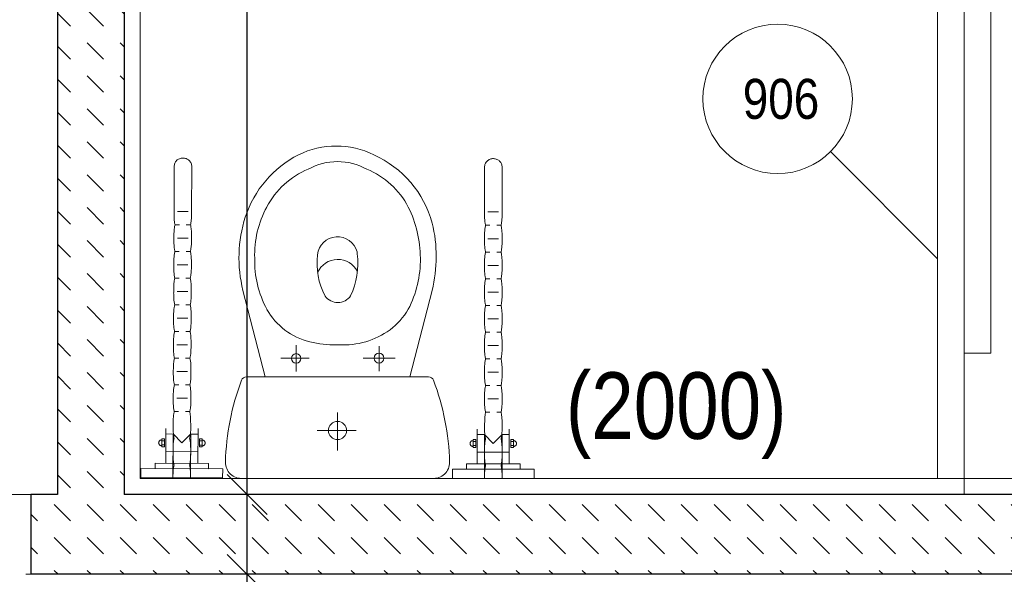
# Model space of a CAD drawing. Header units: millimetres. Extents: x -300958 to -108039, y 30118 to 292543.
# Tile 140 of 256: x -220173 to -218328, y 142700 to 143741. Entities that reach past the tile are written whole.
import ezdxf
from ezdxf.enums import TextEntityAlignment as Align

# ---------------------------------------------------------------- set-up
doc = ezdxf.new("R2010")
doc.units = ezdxf.units.MM
doc.header["$MEASUREMENT"] = 0
doc.linetypes.add('ACAD_ISO05W100', pattern=[33, 24, -3, 0, -3, 0, -3])
doc.layers.get('0').update_dxf_attribs({"lineweight": 13})
doc.layers.get('Defpoints').update_dxf_attribs({"color": 3, "lineweight": 13})
for name, color, linetype, lineweight in [('dims', 7, 'Continuous', 9), ('dvere', 7, 'Continuous', 9), ('Materiály', 1, 'Continuous', 13), ('navrh', 1, 'Continuous', 9), ('obklad', 8, 'Continuous', 5), ('PSV', 7, 'Continuous', 13), ('zařizovací předměty', 7, 'Continuous', 9)]:
    doc.layers.add(name, color=color, linetype=linetype, lineweight=lineweight)
doc.styles.add('STYLE-0', font='ARIALN.TTF')
doc.dimstyles.new('arch', dxfattribs={"dimscale": 50, "dimtxt": 2.5, "dimasz": 2.5, "dimexe": 1.25, "dimexo": 0.9, "dimtad": 1, "dimdec": 0, "dimtxsty": 'STYLE-0', "dimblk": 'ARCHTICK', "dimcen": 2.5, "dimadec": 0, "dimazin": 0, "dimtfac": 1, "dimtdec": 0, "dimtmove": 2, "dimatfit": 3, "dimldrblk": 'ARCHTICK', "dimfxl": 0, "dimarcsym": 0})

# ---------------------------------------------------------------- blocks, each defined once
blk = doc.blocks.new('wc_kombi')
at = {"color": 0, "linetype": 'ByBlock', "lineweight": -2}
for p, q in [((0.1775, 0), (-0.1775, 0)), ((0.0002, -0.1237), (0.0002, -0.0524)), ((-0.0347, -0.0898), (0.0384, -0.0898)), ((-0.1356, -0.1907), (-0.1773, -0.3527)), ((-0.1706, -0.1907), (0.1706, -0.1907)), ((0.1357, -0.1907), (-0.1356, -0.1907)), ((-0.0778, -0.2013), (-0.0778, -0.2482)), ((0.0775, -0.2004), (0.0775, -0.2501)), ((0.1773, -0.3527), (0.1357, -0.1907)), ((-0.1078, -0.2257), (-0.0478, -0.2257)), ((0.0534, -0.2257), (0.106, -0.2257)), ((0.0013, -0.2508), (-0.0024, -0.2508)), ((-0.0366, -0.4251), (-0.0367, -0.4214))]:
    blk.add_line(p, q, dxfattribs=at)
for centre, radius in [((0, -0.0898), 0.0171), ((-0.0778, -0.2257), 0.00927), ((0.0775, -0.2252), 0.0089)]:
    blk.add_circle(centre, radius, dxfattribs=at)
for centre, radius, start, end in [((-0.1801, -0.0299), 0.03, 84.9385, 181.5621), ((0.1801, -0.0299), 0.03, 358.4383, 95.0618), ((0.2615, -0.0178), 0.4718, 181.5608, 200.6512), ((-0.2615, -0.0178), 0.4718, 339.3489, 358.4387), ((-0.1706, -0.1807), 0.01, 200.6489, 270.0028), ((0.1706, -0.1807), 0.01, 270, 339.3483), ((-0.0114, -0.3985), 0.148, 86.5055, 126.0101), ((0.006, -0.4465), 0.1958, 76.3604, 91.3715), ((0.0217, -0.3796), 0.1271, 29.404, 76.1254), ((-0.0104, -0.3911), 0.1427, 128.0842, 148.8348), ((0.0459, -0.4104), 0.2012, 152.4237, 180.8026), ((-0.0005, -0.3598), 0.0297, 36.344, 144.2662), ((-0.0371, -0.4083), 0.1924, 358.536, 28.2377), ((0.1001, -0.402), 0.1382, 154.478, 188.0608), ((-0.0958, -0.404), 0.1343, 353.2317, 27.4086), ((0.0816, -0.4165), 0.2666, 166.1457, 193.5616), ((-0.0653, -0.4139), 0.2501, 342.2461, 14.1632), ((-0.0006, -0.3697), 0.0413, 206.767, 336.409), ((0.0659, -0.4119), 0.2212, 180.3296, 206.1001), ((0, -0.4154), 0.0378, 194.8362, 353.2743), ((-0.0346, -0.4193), 0.19, 331.7361, 1.8342), ((0.013, -0.4271), 0.1975, 195.246, 245.7395), ((-0.019, -0.4276), 0.2019, 297.1495, 341.935), ((0.0046, -0.437), 0.1552, 207.7501, 247.4669), ((-0.0065, -0.4349), 0.1579, 292.8858, 331.8972), ((0, -0.4814), 0.1131, 240.9792, 299.0208), ((0.0025, -0.4644), 0.1593, 243.6726, 296.3274)]:
    blk.add_arc(centre, radius, start, end, dxfattribs=at)
blk = doc.blocks.new('_ArchTick')
at = {"color": 0, "linetype": 'ByBlock', "flags": 128}
blk.add_lwpolyline([(-0.5, -0.5), (0.5, 0.5)], dxfattribs=at)
blk = doc.blocks.new('*D158')
at = {"layer": 'Defpoints', "color": 0, "linetype": 'Continuous'}
for p in [(-219746.7, 142850), (-219563.1, 142850), (-219563.1, 142700)]:
    blk.add_point(p, dxfattribs=at)
at = {"layer": 'dims', "color": 0, "linetype": 'Continuous', "lineweight": -2}
for p, q in [((-219638.1, 142850), (-219784.2, 142850)), ((-219746.7, 142700), (-219746.7, 142850)), ((-219638.1, 142700), (-219784.2, 142700))]:
    blk.add_line(p, q, dxfattribs=at)
at = {"layer": 'dims', "color": 0, "linetype": 'Continuous', "lineweight": -2, "xscale": 75, "yscale": 75, "zscale": 75}
for p, rotation in [((-219746.7, 142850), 90), ((-219746.7, 142700), 270)]:
    blk.add_blockref('_ArchTick', p, dxfattribs=dict(at, rotation=rotation))
at = {"layer": 'dims', "color": 0, "linetype": 'Continuous', "insert": (-219845.6, 142539.4), "char_height": 100, "attachment_point": 5, "rotation": 90, "style": 'STYLE-0'}
blk.add_mtext('150', dxfattribs=at)
blk = doc.blocks.new('*D159')
at = {"layer": 'Defpoints', "color": 0, "linetype": 'Continuous'}
for p in [(-219746.7, 142700), (-219563.1, 142700), (-219386.2, 139060)]:
    blk.add_point(p, dxfattribs=at)
at = {"layer": 'dims', "color": 0, "linetype": 'Continuous', "lineweight": -2}
for p, q in [((-219638.1, 142700), (-219784.2, 142700)), ((-219746.7, 139060), (-219746.7, 142700)), ((-219461.2, 139060), (-219784.2, 139060))]:
    blk.add_line(p, q, dxfattribs=at)
at = {"layer": 'dims', "color": 0, "linetype": 'Continuous', "lineweight": -2, "xscale": 75, "yscale": 75, "zscale": 75}
for p, rotation in [((-219746.7, 142700), 90), ((-219746.7, 139060), 270)]:
    blk.add_blockref('_ArchTick', p, dxfattribs=dict(at, rotation=rotation))
at = {"layer": 'dims', "color": 0, "linetype": 'Continuous', "insert": (-219845.6, 141029.2), "char_height": 100, "attachment_point": 5, "rotation": 90, "style": 'STYLE-0'}
blk.add_mtext('3640', dxfattribs=at)
blk = doc.blocks.new('*D147')
at = {"layer": 'Defpoints', "color": 0, "linetype": 'Continuous'}
for p in [(-220652.6, 142700), (-216969.7, 142700), (-216969.7, 142331.7)]:
    blk.add_point(p, dxfattribs=at)
at = {"layer": 'dims', "color": 0, "linetype": 'Continuous', "lineweight": -2}
for p, q in [((-220652.6, 142625), (-220652.6, 142294.2)), ((-216969.7, 142625), (-216969.7, 142294.2)), ((-220652.6, 142331.7), (-216969.7, 142331.7))]:
    blk.add_line(p, q, dxfattribs=at)
at = {"layer": 'dims', "color": 0, "linetype": 'Continuous', "lineweight": -2, "xscale": 75, "yscale": 75, "zscale": 75, "rotation": 180}
blk.add_blockref('_ArchTick', (-220652.6, 142331.7), dxfattribs=at)
at = {"layer": 'dims', "color": 0, "linetype": 'Continuous', "lineweight": -2, "xscale": 75, "yscale": 75, "zscale": 75}
blk.add_blockref('_ArchTick', (-216969.7, 142331.7), dxfattribs=at)
at = {"layer": 'dims', "color": 0, "linetype": 'Continuous', "insert": (-218811.1, 142401.5), "char_height": 100, "attachment_point": 5, "style": 'STYLE-0'}
blk.add_mtext('3683', dxfattribs=at)
blk = doc.blocks.new('*D70')
at = {"layer": 'Defpoints', "color": 0, "linetype": 'Continuous'}
for p in [(-219746.7, 145250), (-219563.1, 145250), (-219563.1, 142850)]:
    blk.add_point(p, dxfattribs=at)
at = {"layer": 'dims', "color": 0, "linetype": 'Continuous', "lineweight": -2}
for p, q in [((-219638.1, 145250), (-219784.2, 145250)), ((-219746.7, 142850), (-219746.7, 145250)), ((-219638.1, 142850), (-219784.2, 142850))]:
    blk.add_line(p, q, dxfattribs=at)
at = {"layer": 'dims', "color": 0, "linetype": 'Continuous', "lineweight": -2, "xscale": 75, "yscale": 75, "zscale": 75}
for p, rotation in [((-219746.7, 145250), 90), ((-219746.7, 142850), 270)]:
    blk.add_blockref('_ArchTick', p, dxfattribs=dict(at, rotation=rotation))
at = {"layer": 'dims', "color": 0, "linetype": 'Continuous', "insert": (-219845.6, 144161.7), "char_height": 100, "attachment_point": 5, "rotation": 90, "style": 'STYLE-0'}
blk.add_mtext('2400', dxfattribs=at)

msp = doc.modelspace()

# ---------------------------------------------------------------- hatches: boundary and pattern name
at = {"layer": 'Materiály', "linetype": 'Continuous'}
h = msp.add_hatch(dxfattribs=at)
h.set_pattern_fill('DASH', color=256, scale=350, angle=135, style=0)
h.paths.add_polyline_path([(-219977.6, 143800), (-220102.6, 143800), (-220102.6, 142850), (-220152.6, 142850), (-220152.6, 142700), (-216969.7, 142700), (-216969.5, 142850), (-219977.6, 142850)])

# ---------------------------------------------------------------- linework, layer by layer
at = {"layer": 'dvere', "linetype": 'ACAD_ISO05W100', "ltscale": 10}
for p, q in [((-220152.6, 142850), (-221152.6, 142850)), ((-221152.6, 142700), (-220152.6, 142700))]:
    msp.add_line(p, q, dxfattribs=at)
at = {"layer": 'navrh', "linetype": 'Continuous', "lineweight": 30}
for p, q in [((-220102.6, 143800), (-220102.6, 142850)), ((-219977.6, 143800), (-219977.6, 142850)), ((-220152.6, 142850), (-220152.6, 142700))]:
    msp.add_line(p, q, dxfattribs=at)
at = {"layer": 'navrh', "linetype": 'Continuous', "lineweight": 30, "flags": 128}
for points in [[(-220102.6, 142850), (-220152.6, 142850)], [(-216969.5, 142850), (-219977.6, 142850)], [(-216969.7, 142700), (-220152.6, 142700)]]:
    msp.add_lwpolyline(points, dxfattribs=at)
at = {"layer": 'obklad', "linetype": 'Continuous', "lineweight": 0, "flags": 128}
msp.add_lwpolyline([(-219947.6, 144800), (-219947.6, 145220), (-217012.6, 145220), (-217012.6, 142880), (-219947.6, 142880), (-219947.6, 143800)], dxfattribs=at)
at = {"layer": 'PSV', "linetype": 'Continuous', "lineweight": 0}
msp.add_line((-218452.6, 143292.3), (-218653.5, 143493.2), dxfattribs=at)
msp.add_circle((-218752.5, 143592.2), 140.1, dxfattribs=at)
at = {"layer": 'zařizovací předměty', "linetype": 'Continuous'}
msp.add_line((-218402.6, 142850), (-218402.6, 145250), dxfattribs=at)
at = {"layer": 'zařizovací předměty', "linetype": 'Continuous', "flags": 128}
for points in [[(-218352.6, 144284.7), (-218352.6, 143114.7), (-218402.6, 143114.7), (-218402.6, 144284.7)], [(-218402.6, 144050), (-218402.6, 142880), (-218452.6, 142880), (-218452.6, 144050)]]:
    msp.add_lwpolyline(points, close=True, dxfattribs=at)
at = {"layer": 'zařizovací předměty', "extrusion": (0, 0, -1), "flags": 128}
for points in [[(219851.1, 143379.5), (219850.8, 143464.9), (219850.8, 143464.9), (219850.9, 143466.6), (219851.1, 143468.2), (219851.5, 143469.8), (219852.1, 143471.4), (219852.8, 143472.8), (219853.7, 143474.1), (219854.6, 143475.4), (219855.7, 143476.6), (219856.9, 143477.6), (219858.2, 143478.5), (219859.6, 143479.3), (219861.1, 143480), (219862.6, 143480.5), (219864.2, 143480.9), (219865.9, 143481.1), (219867.6, 143481.2), (219869.3, 143481.1), (219871, 143480.8), (219872.5, 143480.4), (219874, 143479.9), (219875.5, 143479.2), (219876.8, 143478.4), (219878, 143477.5), (219879.2, 143476.4), (219880.2, 143475.3), (219881.1, 143474), (219881.9, 143472.7), (219882.6, 143471.3), (219883.1, 143469.8), (219883.5, 143468.3), (219883.7, 143466.6), (219884.1, 143379.8)], [(219886.1, 142880.1), (219886.1, 142880.1), (219886.1, 142881.7), (219886.1, 142883.3), (219886.1, 142884.8), (219886.1, 142886.4), (219886, 142888), (219886, 142889.5), (219885.9, 142891.1), (219885.8, 142892.6), (219885.7, 142894.2), (219885.6, 142895.8), (219885.4, 142897.3), (219885.2, 142898.9), (219885, 142900.4), (219884.7, 142902), (219884.4, 142903.6), (219884, 142905.1), (219884.4, 142906.7), (219884.7, 142908.3), (219884.9, 142909.8), (219885.2, 142911.4), (219885.3, 142913), (219885.5, 142914.5), (219885.6, 142916.1), (219885.7, 142917.7), (219885.8, 142919.3), (219885.9, 142920.8), (219885.9, 142922.4), (219885.9, 142924), (219885.9, 142925.5), (219885.9, 142927.1), (219885.9, 142928.7), (219885.9, 142930.3), (219885.9, 142931.8), (219885.9, 142933.4), (219885.9, 142934.9), (219885.9, 142936.5), (219885.8, 142938.1), (219885.8, 142939.6), (219885.7, 142941.2), (219885.6, 142942.7), (219885.5, 142944.3), (219885.4, 142945.9), (219885.2, 142947.4), (219885, 142949), (219884.8, 142950.5), (219884.5, 142952.1), (219884.2, 142953.6), (219883.8, 142955.2), (219884.2, 142956.8), (219884.5, 142958.4), (219884.7, 142960), (219885, 142961.6), (219885.1, 142963.2), (219885.3, 142964.7), (219885.4, 142966.3), (219885.5, 142967.8), (219885.6, 142969.4), (219885.6, 142970.9), (219885.7, 142972.5), (219885.7, 142974), (219885.7, 142975.6), (219885.7, 142977.1), (219885.7, 142978.7), (219885.7, 142980.2), (219885.7, 142981.8), (219885.7, 142983.4), (219885.7, 142985), (219885.7, 142986.5), (219885.6, 142988.1), (219885.6, 142989.7), (219885.5, 142991.3), (219885.4, 142992.9), (219885.3, 142994.4), (219885.2, 142996), (219885, 142997.6), (219884.8, 142999.2), (219884.6, 143000.7), (219884.3, 143002.3), (219884, 143003.8), (219883.6, 143005.4), (219884, 143006.9), (219884.3, 143008.4), (219884.5, 143009.9), (219884.8, 143011.5), (219884.9, 143013), (219885.1, 143014.6), (219885.2, 143016.2), (219885.3, 143017.7), (219885.4, 143019.3), (219885.4, 143020.9), (219885.5, 143022.5), (219885.5, 143024.1), (219885.5, 143025.7), (219885.5, 143027.3), (219885.5, 143028.9), (219885.5, 143030.5), (219885.5, 143032), (219885.5, 143033.5), (219885.5, 143035.1), (219885.5, 143036.6), (219885.4, 143038.2), (219885.4, 143039.7), (219885.3, 143041.3), (219885.2, 143042.9), (219885.1, 143044.4), (219885, 143046), (219884.8, 143047.5), (219884.6, 143049.1), (219884.4, 143050.6), (219884.1, 143052.2), (219883.8, 143053.7), (219883.5, 143055.3), (219883.8, 143056.8), (219884.1, 143058.4), (219884.4, 143060), (219884.6, 143061.6), (219884.8, 143063.1), (219884.9, 143064.7), (219885.1, 143066.3), (219885.2, 143067.8), (219885.2, 143069.4), (219885.3, 143071), (219885.3, 143072.6), (219885.4, 143074.1), (219885.4, 143075.7), (219885.4, 143077.3), (219885.4, 143078.9), (219885.4, 143080.4), (219885.4, 143082), (219885.4, 143083.6), (219885.3, 143085.1), (219885.3, 143086.7), (219885.3, 143088.3), (219885.2, 143089.8), (219885.2, 143091.4), (219885.1, 143093), (219885, 143094.5), (219884.8, 143096.1), (219884.6, 143097.7), (219884.4, 143099.2), (219884.2, 143100.8), (219883.9, 143102.4), (219883.6, 143103.9), (219883.3, 143105.5), (219883.6, 143107.1), (219883.9, 143108.7), (219884.2, 143110.2), (219884.4, 143111.8), (219884.6, 143113.3), (219884.7, 143114.9), (219884.9, 143116.4), (219885, 143118), (219885, 143119.5), (219885.1, 143121.1), (219885.1, 143122.6), (219885.2, 143124.2), (219885.2, 143125.7), (219885.2, 143127.3), (219885.2, 143128.8), (219885.2, 143130.4), (219885.2, 143132), (219885.1, 143133.6), (219885.1, 143135.1), (219885.1, 143136.7), (219885.1, 143138.3), (219885, 143139.9), (219884.9, 143141.5), (219884.9, 143143.1), (219884.7, 143144.7), (219884.6, 143146.2), (219884.4, 143147.8), (219884.2, 143149.4), (219884, 143151), (219883.7, 143152.6), (219883.4, 143154.2), (219883.1, 143155.8), (219883.4, 143157.3), (219883.7, 143158.9), (219884, 143160.4), (219884.2, 143162), (219884.4, 143163.5), (219884.5, 143165.1), (219884.7, 143166.6), (219884.8, 143168.2), (219884.8, 143169.8), (219884.9, 143171.3), (219884.9, 143172.9), (219884.9, 143174.4), (219885, 143176), (219885, 143177.5), (219885, 143179.1), (219885, 143180.7), (219884.9, 143182.2), (219884.9, 143183.8), (219884.9, 143185.4), (219884.9, 143186.9), (219884.9, 143188.5), (219884.8, 143190.1), (219884.7, 143191.7), (219884.7, 143193.2), (219884.5, 143194.8), (219884.4, 143196.4), (219884.2, 143198), (219884, 143199.5), (219883.8, 143201.1), (219883.5, 143202.7), (219883.2, 143204.3), (219882.8, 143205.8), (219883.2, 143207.4), (219883.5, 143209), (219883.8, 143210.5), (219884, 143212.1), (219884.2, 143213.6), (219884.3, 143215.2), (219884.4, 143216.8), (219884.5, 143218.3), (219884.6, 143219.9), (219884.7, 143221.5), (219884.7, 143223), (219884.7, 143224.6), (219884.7, 143226.1), (219884.8, 143227.7), (219884.7, 143229.3), (219884.7, 143230.8), (219884.7, 143232.4), (219884.7, 143234), (219884.7, 143235.5), (219884.7, 143237.1), (219884.7, 143238.6), (219884.6, 143240.2), (219884.5, 143241.8), (219884.4, 143243.3), (219884.3, 143244.9), (219884.2, 143246.4), (219884, 143248), (219883.8, 143249.6), (219883.6, 143251.1), (219883.3, 143252.7), (219883, 143254.2), (219882.6, 143255.8), (219883, 143257.4), (219883.3, 143258.9), (219883.6, 143260.5), (219883.8, 143262.1), (219884, 143263.6), (219884.1, 143265.2), (219884.2, 143266.8), (219884.3, 143268.3), (219884.4, 143269.9), (219884.5, 143271.5), (219884.5, 143273), (219884.5, 143274.6), (219884.5, 143276.2), (219884.5, 143277.7), (219884.5, 143279.3), (219884.5, 143280.9), (219884.5, 143282.4), (219884.5, 143284), (219884.5, 143285.5), (219884.5, 143287.1), (219884.4, 143288.7), (219884.4, 143290.2), (219884.3, 143291.8), (219884.2, 143293.4), (219884.1, 143294.9), (219884, 143296.5), (219883.8, 143298.1), (219883.6, 143299.6), (219883.4, 143301.2), (219883.1, 143302.8), (219882.8, 143304.3), (219882.4, 143305.9), (219882.8, 143307.5), (219883.1, 143309), (219883.3, 143310.6), (219883.6, 143312.2), (219883.8, 143313.7), (219883.9, 143315.3), (219884, 143316.9), (219884.1, 143318.4), (219884.2, 143320), (219884.3, 143321.6), (219884.3, 143323.1), (219884.3, 143324.7), (219884.3, 143326.3), (219884.3, 143327.8), (219884.3, 143329.4), (219884.3, 143331), (219884.3, 143332.5), (219884.3, 143334.1), (219884.3, 143335.6), (219884.3, 143337.2), (219884.2, 143338.8), (219884.2, 143340.3), (219884.1, 143341.9), (219884, 143343.4), (219883.9, 143345), (219883.8, 143346.6), (219883.6, 143348.1), (219883.4, 143349.7), (219883.2, 143351.2), (219882.9, 143352.8), (219882.6, 143354.4), (219882.2, 143355.9), (219882.6, 143357.5), (219882.9, 143359.1), (219883.1, 143360.6), (219883.4, 143362.2), (219883.6, 143363.8), (219883.7, 143365.4), (219883.8, 143366.9), (219883.9, 143368.5), (219884, 143370.1), (219884.1, 143371.6), (219884.1, 143373.2), (219884.1, 143374.8), (219884.1, 143376.4), (219884.1, 143377.9), (219884.1, 143379.5)], [(219857.6, 143381), (219877.6, 143381.1)], [(219853.1, 142880), (219853.1, 142880), (219853.1, 142881.6), (219853.1, 142883.1), (219853.1, 142884.7), (219853.1, 142886.3), (219853.2, 142887.8), (219853.2, 142889.4), (219853.3, 142890.9), (219853.3, 142892.5), (219853.4, 142894.1), (219853.6, 142895.6), (219853.7, 142897.2), (219853.9, 142898.7), (219854.1, 142900.3), (219854.4, 142901.9), (219854.7, 142903.4), (219855, 142905), (219854.7, 142906.6), (219854.4, 142908.2), (219854.1, 142909.7), (219853.8, 142911.3), (219853.6, 142912.9), (219853.5, 142914.5), (219853.3, 142916.1), (219853.2, 142917.6), (219853.1, 142919.2), (219853.1, 142920.8), (219853, 142922.4), (219853, 142924), (219853, 142925.5), (219852.9, 142927.1), (219852.9, 142928.7), (219852.9, 142930.3), (219852.9, 142931.8), (219852.9, 142933.4), (219852.9, 142934.9), (219852.9, 142936.5), (219853, 142938.1), (219853, 142939.6), (219853, 142941.2), (219853.1, 142942.7), (219853.2, 142944.3), (219853.3, 142945.8), (219853.5, 142947.4), (219853.7, 142949), (219853.9, 142950.5), (219854.2, 142952.1), (219854.5, 142953.6), (219854.8, 142955.2), (219854.5, 142956.7), (219854.2, 142958.3), (219853.9, 142959.9), (219853.6, 142961.5), (219853.4, 142963), (219853.3, 142964.6), (219853.1, 142966.2), (219853, 142967.8), (219852.9, 142969.3), (219852.9, 142970.9), (219852.8, 142972.5), (219852.8, 142974), (219852.8, 142975.6), (219852.7, 142977.2), (219852.7, 142978.8), (219852.7, 142980.3), (219852.8, 142981.9), (219852.9, 142983.4), (219853, 142985), (219853, 142986.5), (219853, 142988.1), (219853.1, 142989.6), (219853.1, 142991.2), (219853.2, 142992.7), (219853.2, 142994.3), (219853.3, 142995.8), (219853.4, 142997.4), (219853.6, 142998.9), (219853.8, 143000.5), (219854, 143002), (219854.3, 143003.6), (219854.6, 143005.1), (219854.3, 143006.7), (219853.9, 143008.3), (219853.7, 143009.8), (219853.4, 143011.4), (219853.2, 143013), (219853.1, 143014.6), (219852.9, 143016.1), (219852.8, 143017.7), (219852.7, 143019.3), (219852.7, 143020.9), (219852.6, 143022.4), (219852.6, 143024), (219852.5, 143025.6), (219852.5, 143027.2), (219852.5, 143028.7), (219852.5, 143030.3), (219852.5, 143031.9), (219852.5, 143033.4), (219852.5, 143035), (219852.5, 143036.6), (219852.5, 143038.2), (219852.6, 143039.7), (219852.6, 143041.3), (219852.7, 143042.9), (219852.8, 143044.5), (219853, 143046.1), (219853.1, 143047.6), (219853.3, 143049.2), (219853.5, 143050.7), (219853.8, 143052.3), (219854.1, 143053.8), (219854.5, 143055.3), (219854.1, 143056.8), (219853.8, 143058.4), (219853.5, 143060), (219853.3, 143061.6), (219853.1, 143063.1), (219852.9, 143064.7), (219852.8, 143066.3), (219852.7, 143067.8), (219852.6, 143069.4), (219852.5, 143071), (219852.5, 143072.6), (219852.4, 143074.1), (219852.4, 143075.7), (219852.4, 143077.3), (219852.4, 143078.8), (219852.4, 143080.4), (219852.4, 143082), (219852.4, 143083.5), (219852.4, 143085.1), (219852.4, 143086.7), (219852.4, 143088.2), (219852.4, 143089.8), (219852.5, 143091.4), (219852.6, 143092.9), (219852.7, 143094.5), (219852.8, 143096.1), (219852.9, 143097.6), (219853.1, 143099.2), (219853.3, 143100.8), (219853.6, 143102.3), (219853.9, 143103.9), (219854.3, 143105.5), (219853.9, 143107), (219853.6, 143108.6), (219853.3, 143110.2), (219853.1, 143111.7), (219852.9, 143113.3), (219852.7, 143114.8), (219852.6, 143116.4), (219852.5, 143118), (219852.4, 143119.5), (219852.3, 143121.1), (219852.3, 143122.7), (219852.2, 143124.2), (219852.2, 143125.8), (219852.2, 143127.4), (219852.2, 143128.9), (219852.2, 143130.5), (219852.2, 143132.1), (219852.2, 143133.6), (219852.2, 143135.2), (219852.2, 143136.8), (219852.2, 143138.4), (219852.2, 143139.9), (219852.3, 143141.5), (219852.4, 143143.1), (219852.5, 143144.6), (219852.6, 143146.2), (219852.7, 143147.8), (219852.9, 143149.4), (219853.1, 143150.9), (219853.4, 143152.5), (219853.7, 143154.1), (219854.1, 143155.6), (219853.7, 143157.2), (219853.4, 143158.8), (219853.1, 143160.3), (219852.9, 143161.9), (219852.7, 143163.5), (219852.5, 143165), (219852.4, 143166.6), (219852.3, 143168.2), (219852.2, 143169.7), (219852.1, 143171.3), (219852, 143172.8), (219852, 143174.4), (219852, 143176), (219852, 143177.6), (219852, 143179.1), (219852, 143180.7), (219852, 143182.2), (219852, 143183.8), (219852, 143185.4), (219852, 143186.9), (219852, 143188.5), (219852, 143190), (219852.1, 143191.6), (219852.2, 143193.2), (219852.2, 143194.7), (219852.4, 143196.3), (219852.5, 143197.8), (219852.7, 143199.4), (219852.9, 143201), (219853.2, 143202.5), (219853.5, 143204.1), (219853.9, 143205.7), (219853.5, 143207.2), (219853.2, 143208.7), (219852.9, 143210.3), (219852.7, 143211.9), (219852.5, 143213.4), (219852.3, 143215), (219852.2, 143216.6), (219852, 143218.1), (219852, 143219.7), (219851.9, 143221.3), (219851.8, 143222.8), (219851.8, 143224.4), (219851.8, 143226), (219851.8, 143227.6), (219851.8, 143229.1), (219851.8, 143230.7), (219851.8, 143232.3), (219851.8, 143233.8), (219851.8, 143235.4), (219851.8, 143236.9), (219851.8, 143238.5), (219851.8, 143240), (219851.9, 143241.6), (219851.9, 143243.2), (219852, 143244.7), (219852.2, 143246.3), (219852.3, 143247.8), (219852.5, 143249.4), (219852.7, 143250.9), (219853, 143252.5), (219853.3, 143254), (219853.7, 143255.6), (219853.3, 143257.2), (219853, 143258.7), (219852.7, 143260.3), (219852.5, 143261.9), (219852.3, 143263.4), (219852.1, 143265), (219852, 143266.6), (219851.8, 143268.2), (219851.8, 143269.7), (219851.7, 143271.3), (219851.6, 143272.9), (219851.6, 143274.4), (219851.6, 143276), (219851.6, 143277.6), (219851.6, 143279.2), (219851.6, 143280.7), (219851.6, 143282.3), (219851.5, 143283.9), (219851.5, 143285.4), (219851.6, 143287), (219851.6, 143288.6), (219851.6, 143290.2), (219851.7, 143291.7), (219851.7, 143293.3), (219851.8, 143294.9), (219852, 143296.4), (219852.1, 143298), (219852.3, 143299.6), (219852.5, 143301.1), (219852.8, 143302.7), (219853.1, 143304.3), (219853.5, 143305.9), (219853.1, 143307.4), (219852.8, 143308.9), (219852.5, 143310.5), (219852.3, 143312), (219852.1, 143313.6), (219851.9, 143315.2), (219851.8, 143316.7), (219851.6, 143318.3), (219851.6, 143319.9), (219851.5, 143321.4), (219851.4, 143323), (219851.4, 143324.6), (219851.4, 143326.1), (219851.4, 143327.7), (219851.4, 143329.3), (219851.4, 143330.8), (219851.3, 143332.4), (219851.3, 143334), (219851.3, 143335.5), (219851.4, 143337.1), (219851.4, 143338.6), (219851.4, 143340.2), (219851.5, 143341.8), (219851.5, 143343.3), (219851.6, 143344.9), (219851.8, 143346.4), (219851.9, 143348), (219852.1, 143349.6), (219852.3, 143351.1), (219852.6, 143352.7), (219852.9, 143354.2), (219853.3, 143355.8), (219852.9, 143357.4), (219852.6, 143359), (219852.3, 143360.5), (219852.1, 143362.1), (219851.9, 143363.7), (219851.7, 143365.3), (219851.5, 143366.9), (219851.4, 143368.4), (219851.3, 143370), (219851.3, 143371.6), (219851.2, 143373.2), (219851.2, 143374.8), (219851.2, 143376.3), (219851.2, 143377.9), (219851.1, 143379.5)], [(219874.1, 143356), (219882.2, 143356.1)], [(219853.3, 143355.9), (219861.3, 143356)], [(219857.8, 143330.9), (219877.8, 143331)], [(219874.3, 143305.9), (219882.4, 143306)], [(219853.5, 143305.9), (219861.5, 143305.9)], [(219858, 143280.8), (219878, 143280.9)], [(219874.5, 143255.9), (219882.6, 143255.9)], [(219853.7, 143255.8), (219861.7, 143255.8)], [(219858.2, 143230.7), (219878.2, 143230.8)], [(219874.7, 143205.8), (219882.8, 143205.8)], [(219853.8, 143205.7), (219861.9, 143205.7)], [(219858.4, 143180.6), (219878.4, 143180.7)], [(219874.9, 143155.7), (219882.9, 143155.7)], [(219854, 143155.6), (219862.1, 143155.6)], [(219858.6, 143130.6), (219878.6, 143130.6)], [(219875.1, 143105.6), (219883.1, 143105.6)], [(219854.2, 143105.5), (219862.3, 143105.5)], [(219858.8, 143080.5), (219878.8, 143080.6)], [(219875.3, 143055.5), (219883.3, 143055.5)], [(219854.4, 143055.4), (219862.5, 143055.5)], [(219859, 143030.3), (219879, 143030.4)], [(219875.5, 143005.4), (219883.5, 143005.4)], [(219854.6, 143005.3), (219862.7, 143005.3)], [(219899.5, 142908.6), (219899.3, 142973.7)], [(219899, 142963.4), (219885.9, 142963.3)], [(219885.9, 142963.4), (219886.2, 142882.2)], [(219853.1, 142883.2), (219852.8, 142963.5), (219869.2, 142946.7), (219885.9, 142963.4)], [(219852.6, 142963.2), (219839.2, 142963.1)], [(219839.4, 142908.4), (219839.1, 142973.5)], [(219907.4, 142941.3), (219907.4, 142941.3), (219908, 142941.4), (219908.5, 142941.4), (219909, 142941.6), (219909.5, 142941.8), (219910, 142942), (219910.5, 142942.3), (219910.9, 142942.6), (219911.3, 142942.9), (219911.6, 142943.3), (219911.9, 142943.8), (219912.2, 142944.2), (219912.4, 142944.7), (219912.6, 142945.2), (219912.7, 142945.7), (219912.8, 142946.2), (219912.9, 142946.8), (219912.8, 142947.4), (219912.7, 142947.9), (219912.6, 142948.4), (219912.4, 142948.9), (219912.2, 142949.4), (219911.9, 142949.8), (219911.6, 142950.3), (219911.2, 142950.6), (219910.9, 142951), (219910.4, 142951.3), (219910, 142951.6), (219909.5, 142951.8), (219909, 142952), (219908.5, 142952.1), (219907.9, 142952.2)], [(219907.2, 142939.3), (219907.2, 142954.3), (219902.1, 142954.3), (219902.2, 142939.2), (219907.2, 142939.3)], [(219907.2, 142950.7), (219902.3, 142950.7)], [(219907.2, 142942.8), (219902.3, 142942.8)], [(219836.4, 142939), (219836.4, 142954), (219831.4, 142954), (219831.4, 142939), (219836.4, 142939)], [(219831.3, 142950.4), (219836.3, 142950.5)], [(219831.4, 142942.5), (219836.3, 142942.5)], [(219831.2, 142941), (219831.2, 142941), (219830.7, 142941.1), (219830.1, 142941.1), (219829.6, 142941.3), (219829.1, 142941.5), (219828.6, 142941.7), (219828.2, 142942), (219827.7, 142942.3), (219827.4, 142942.6), (219827, 142943), (219826.7, 142943.4), (219826.4, 142943.9), (219826.2, 142944.3), (219826, 142944.8), (219825.9, 142945.4), (219825.8, 142945.9), (219825.7, 142946.5), (219825.8, 142947), (219825.8, 142947.6), (219826, 142948.1), (219826.2, 142948.6), (219826.4, 142949.1), (219826.7, 142949.5), (219827, 142949.9), (219827.3, 142950.3), (219827.7, 142950.7), (219828.1, 142951), (219828.6, 142951.3), (219829, 142951.5), (219829.5, 142951.7), (219830.1, 142951.8), (219830.6, 142951.9)], [(219899.1, 142930.3), (219839.3, 142930.1)], [(219819.4, 142898.2), (219819.4, 142908.2), (219919.5, 142908.6), (219919.6, 142898.6), (219819.4, 142898.2)], [(219792.9, 142898.1), (219946.1, 142898.7), (219946.2, 142881.4), (219793, 142880.8), (219792.9, 142898.1)]]:
    msp.add_lwpolyline(points, dxfattribs=at)
at = {"layer": 'zařizovací předměty', "flags": 128}
for points in [[(-219302.1, 143378.4), (-219302.1, 143463.8), (-219302.1, 143463.8), (-219302, 143465.5), (-219301.7, 143467.2), (-219301.3, 143468.8), (-219300.7, 143470.3), (-219300, 143471.7), (-219299.2, 143473.1), (-219298.2, 143474.3), (-219297.1, 143475.4), (-219295.9, 143476.5), (-219294.6, 143477.4), (-219293.2, 143478.2), (-219291.7, 143478.8), (-219290.2, 143479.4), (-219288.6, 143479.7), (-219286.9, 143480), (-219285.2, 143480), (-219283.5, 143479.9), (-219281.8, 143479.7), (-219280.3, 143479.3), (-219278.8, 143478.7), (-219277.3, 143478), (-219276, 143477.2), (-219274.8, 143476.3), (-219273.7, 143475.2), (-219272.6, 143474.1), (-219271.7, 143472.8), (-219270.9, 143471.5), (-219270.3, 143470.1), (-219269.8, 143468.6), (-219269.4, 143467), (-219269.2, 143465.4), (-219269.1, 143378.6)], [(-219302, 142878.9), (-219302, 142878.9), (-219302, 142880.5), (-219302, 142882), (-219302, 142883.6), (-219302, 142885.2), (-219302, 142886.7), (-219301.9, 142888.3), (-219301.9, 142889.9), (-219301.8, 142891.4), (-219301.7, 142893), (-219301.6, 142894.5), (-219301.4, 142896.1), (-219301.2, 142897.7), (-219301, 142899.2), (-219300.7, 142900.8), (-219300.4, 142902.3), (-219300, 142903.9), (-219300.4, 142905.5), (-219300.7, 142907.1), (-219301, 142908.6), (-219301.2, 142910.2), (-219301.4, 142911.8), (-219301.6, 142913.4), (-219301.7, 142915), (-219301.8, 142916.5), (-219301.9, 142918.1), (-219302, 142919.7), (-219302, 142921.3), (-219302, 142922.9), (-219302, 142924.4), (-219302, 142926), (-219302.1, 142927.6), (-219302.1, 142929.2), (-219302.1, 142930.7), (-219302, 142932.3), (-219302, 142933.9), (-219302, 142935.4), (-219302, 142937), (-219302, 142938.5), (-219301.9, 142940.1), (-219301.8, 142941.6), (-219301.7, 142943.2), (-219301.6, 142944.7), (-219301.4, 142946.3), (-219301.2, 142947.9), (-219301, 142949.4), (-219300.7, 142951), (-219300.4, 142952.5), (-219300.1, 142954.1), (-219300.4, 142955.7), (-219300.7, 142957.2), (-219301, 142958.8), (-219301.2, 142960.4), (-219301.4, 142961.9), (-219301.6, 142963.5), (-219301.7, 142965.1), (-219301.8, 142966.7), (-219301.9, 142968.2), (-219302, 142969.8), (-219302, 142971.4), (-219302, 142973), (-219302, 142974.5), (-219302.1, 142976.1), (-219302.1, 142977.7), (-219302.1, 142979.3), (-219302, 142980.8), (-219301.9, 142982.3), (-219301.8, 142983.9), (-219301.7, 142985.4), (-219301.7, 142987), (-219301.7, 142988.5), (-219301.6, 142990.1), (-219301.6, 142991.6), (-219301.5, 142993.2), (-219301.4, 142994.7), (-219301.3, 142996.3), (-219301.1, 142997.8), (-219300.9, 142999.4), (-219300.7, 143000.9), (-219300.4, 143002.5), (-219300.1, 143004), (-219300.4, 143005.6), (-219300.7, 143007.2), (-219301, 143008.7), (-219301.2, 143010.3), (-219301.4, 143011.9), (-219301.6, 143013.5), (-219301.7, 143015), (-219301.8, 143016.6), (-219301.9, 143018.2), (-219302, 143019.8), (-219302, 143021.3), (-219302, 143022.9), (-219302.1, 143024.5), (-219302.1, 143026.1), (-219302.1, 143027.7), (-219302.1, 143029.2), (-219302.1, 143030.8), (-219302.1, 143032.3), (-219302.1, 143033.9), (-219302, 143035.5), (-219302, 143037.1), (-219302, 143038.7), (-219301.9, 143040.2), (-219301.8, 143041.8), (-219301.7, 143043.4), (-219301.6, 143045), (-219301.4, 143046.6), (-219301.2, 143048.1), (-219301, 143049.7), (-219300.7, 143051.2), (-219300.4, 143052.7), (-219300, 143054.2), (-219300.4, 143055.8), (-219300.7, 143057.3), (-219301, 143058.9), (-219301.2, 143060.5), (-219301.4, 143062), (-219301.5, 143063.6), (-219301.7, 143065.2), (-219301.8, 143066.7), (-219301.9, 143068.3), (-219301.9, 143069.9), (-219302, 143071.5), (-219302, 143073), (-219302, 143074.6), (-219302, 143076.2), (-219302, 143077.7), (-219302, 143079.3), (-219302, 143080.9), (-219302, 143082.4), (-219302, 143084), (-219302, 143085.6), (-219302, 143087.1), (-219301.9, 143088.7), (-219301.9, 143090.3), (-219301.8, 143091.8), (-219301.7, 143093.4), (-219301.5, 143095), (-219301.4, 143096.5), (-219301.2, 143098.1), (-219301, 143099.7), (-219300.7, 143101.2), (-219300.4, 143102.8), (-219300, 143104.4), (-219300.4, 143105.9), (-219300.7, 143107.5), (-219301, 143109.1), (-219301.2, 143110.6), (-219301.4, 143112.2), (-219301.5, 143113.8), (-219301.7, 143115.3), (-219301.8, 143116.9), (-219301.9, 143118.4), (-219301.9, 143120), (-219302, 143121.6), (-219302, 143123.1), (-219302, 143124.7), (-219302, 143126.3), (-219302, 143127.8), (-219302, 143129.4), (-219302, 143131), (-219302, 143132.6), (-219302, 143134.1), (-219302, 143135.7), (-219302, 143137.3), (-219301.9, 143138.8), (-219301.9, 143140.4), (-219301.8, 143142), (-219301.7, 143143.5), (-219301.5, 143145.1), (-219301.4, 143146.7), (-219301.2, 143148.3), (-219301, 143149.8), (-219300.7, 143151.4), (-219300.4, 143153), (-219300, 143154.5), (-219300.4, 143156.1), (-219300.7, 143157.7), (-219301, 143159.2), (-219301.2, 143160.8), (-219301.4, 143162.4), (-219301.6, 143163.9), (-219301.7, 143165.5), (-219301.8, 143167.1), (-219301.9, 143168.6), (-219301.9, 143170.2), (-219302, 143171.8), (-219302, 143173.3), (-219302, 143174.9), (-219302, 143176.5), (-219302, 143178), (-219302, 143179.6), (-219302, 143181.2), (-219302, 143182.7), (-219302, 143184.3), (-219302, 143185.8), (-219302, 143187.4), (-219301.9, 143189), (-219301.9, 143190.5), (-219301.8, 143192.1), (-219301.7, 143193.6), (-219301.6, 143195.2), (-219301.4, 143196.8), (-219301.2, 143198.3), (-219301, 143199.9), (-219300.7, 143201.4), (-219300.4, 143203), (-219300, 143204.6), (-219300.4, 143206.1), (-219300.7, 143207.7), (-219301, 143209.2), (-219301.2, 143210.8), (-219301.4, 143212.3), (-219301.6, 143213.9), (-219301.7, 143215.5), (-219301.8, 143217), (-219301.9, 143218.6), (-219301.9, 143220.2), (-219302, 143221.8), (-219302, 143223.3), (-219302, 143224.9), (-219302, 143226.5), (-219302, 143228), (-219302, 143229.6), (-219302, 143231.2), (-219302, 143232.7), (-219302, 143234.3), (-219302, 143235.8), (-219302, 143237.4), (-219301.9, 143238.9), (-219301.9, 143240.5), (-219301.8, 143242.1), (-219301.7, 143243.6), (-219301.6, 143245.2), (-219301.4, 143246.7), (-219301.2, 143248.3), (-219301, 143249.8), (-219300.7, 143251.4), (-219300.4, 143253), (-219300, 143254.5), (-219300.4, 143256.1), (-219300.7, 143257.6), (-219301, 143259.2), (-219301.2, 143260.8), (-219301.4, 143262.4), (-219301.6, 143263.9), (-219301.7, 143265.5), (-219301.8, 143267.1), (-219301.9, 143268.6), (-219301.9, 143270.2), (-219302, 143271.8), (-219302, 143273.4), (-219302, 143274.9), (-219302, 143276.5), (-219302, 143278.1), (-219302, 143279.6), (-219302, 143281.2), (-219302, 143282.8), (-219302, 143284.3), (-219302, 143285.9), (-219302, 143287.5), (-219301.9, 143289.1), (-219301.9, 143290.6), (-219301.8, 143292.2), (-219301.7, 143293.8), (-219301.6, 143295.3), (-219301.4, 143296.9), (-219301.2, 143298.5), (-219301, 143300.1), (-219300.7, 143301.6), (-219300.4, 143303.2), (-219300, 143304.8), (-219300.4, 143306.3), (-219300.7, 143307.9), (-219301, 143309.4), (-219301.2, 143311), (-219301.4, 143312.5), (-219301.6, 143314.1), (-219301.7, 143315.6), (-219301.8, 143317.2), (-219301.9, 143318.8), (-219301.9, 143320.3), (-219302, 143321.9), (-219302, 143323.5), (-219302, 143325), (-219302, 143326.6), (-219302, 143328.2), (-219302, 143329.7), (-219302, 143331.3), (-219302, 143332.9), (-219302, 143334.4), (-219302, 143336), (-219302, 143337.5), (-219301.9, 143339.1), (-219301.9, 143340.7), (-219301.8, 143342.2), (-219301.7, 143343.8), (-219301.6, 143345.3), (-219301.4, 143346.9), (-219301.2, 143348.5), (-219301, 143350), (-219300.7, 143351.6), (-219300.4, 143353.2), (-219300, 143354.7), (-219300.4, 143356.3), (-219300.7, 143357.9), (-219301, 143359.5), (-219301.2, 143361), (-219301.4, 143362.6), (-219301.6, 143364.2), (-219301.7, 143365.8), (-219301.8, 143367.4), (-219301.9, 143368.9), (-219302, 143370.5), (-219302, 143372.1), (-219302, 143373.7), (-219302, 143375.3), (-219302, 143376.8), (-219302.1, 143378.4)], [(-219295.6, 143379.9), (-219275.6, 143379.9)], [(-219269.1, 142878.9), (-219269.1, 142878.9), (-219269.1, 142880.5), (-219269.1, 142882), (-219269.1, 142883.6), (-219269.1, 142885.2), (-219269.1, 142886.7), (-219269.2, 142888.3), (-219269.2, 142889.9), (-219269.3, 142891.4), (-219269.4, 142893), (-219269.5, 142894.5), (-219269.7, 142896.1), (-219269.9, 142897.7), (-219270.1, 142899.2), (-219270.4, 142900.8), (-219270.7, 142902.3), (-219271.1, 142903.9), (-219270.7, 142905.5), (-219270.4, 142907), (-219270.1, 142908.6), (-219269.9, 142910.2), (-219269.7, 142911.8), (-219269.5, 142913.3), (-219269.4, 142914.9), (-219269.3, 142916.5), (-219269.2, 142918), (-219269.2, 142919.6), (-219269.1, 142921.2), (-219269.1, 142922.8), (-219269.1, 142924.3), (-219269.1, 142925.9), (-219269.1, 142927.5), (-219269.1, 142929), (-219269.1, 142930.6), (-219269.1, 142932.2), (-219269.1, 142933.7), (-219269.1, 142935.3), (-219269.1, 142936.8), (-219269.2, 142938.4), (-219269.2, 142940), (-219269.3, 142941.5), (-219269.4, 142943.1), (-219269.5, 142944.6), (-219269.7, 142946.2), (-219269.9, 142947.8), (-219270.1, 142949.3), (-219270.4, 142950.9), (-219270.7, 142952.4), (-219271.1, 142954), (-219270.7, 142955.6), (-219270.4, 142957.2), (-219270.1, 142958.8), (-219269.9, 142960.4), (-219269.7, 142961.9), (-219269.5, 142963.5), (-219269.4, 142965.1), (-219269.3, 142966.6), (-219269.2, 142968.2), (-219269.2, 142969.7), (-219269.1, 142971.2), (-219269.1, 142972.8), (-219269.1, 142974.3), (-219269.1, 142975.9), (-219269.1, 142977.4), (-219269.1, 142979), (-219269.1, 142980.6), (-219269.1, 142982.2), (-219269.1, 142983.7), (-219269.1, 142985.3), (-219269.1, 142986.9), (-219269.2, 142988.5), (-219269.2, 142990.1), (-219269.3, 142991.6), (-219269.4, 142993.2), (-219269.5, 142994.8), (-219269.7, 142996.4), (-219269.9, 142997.9), (-219270.1, 142999.5), (-219270.4, 143001.1), (-219270.7, 143002.6), (-219271.1, 143004.2), (-219270.7, 143005.7), (-219270.4, 143007.2), (-219270.1, 143008.7), (-219269.9, 143010.2), (-219269.7, 143011.8), (-219269.5, 143013.4), (-219269.4, 143014.9), (-219269.3, 143016.5), (-219269.2, 143018.1), (-219269.2, 143019.7), (-219269.1, 143021.3), (-219269.1, 143022.9), (-219269.1, 143024.5), (-219269.1, 143026.1), (-219269.1, 143027.7), (-219269.1, 143029.2), (-219269.1, 143030.8), (-219269.1, 143032.3), (-219269.1, 143033.8), (-219269.1, 143035.4), (-219269.1, 143037), (-219269.2, 143038.5), (-219269.2, 143040.1), (-219269.3, 143041.6), (-219269.4, 143043.2), (-219269.5, 143044.8), (-219269.7, 143046.3), (-219269.9, 143047.9), (-219270.1, 143049.4), (-219270.4, 143051), (-219270.7, 143052.5), (-219271, 143054), (-219270.7, 143055.6), (-219270.4, 143057.2), (-219270.1, 143058.8), (-219269.9, 143060.3), (-219269.7, 143061.9), (-219269.5, 143063.5), (-219269.4, 143065.1), (-219269.3, 143066.6), (-219269.2, 143068.2), (-219269.1, 143069.8), (-219269.1, 143071.3), (-219269.1, 143072.9), (-219269, 143074.5), (-219269, 143076.1), (-219269, 143077.6), (-219269, 143079.2), (-219269, 143080.8), (-219269, 143082.4), (-219269, 143083.9), (-219269.1, 143085.5), (-219269.1, 143087.1), (-219269.1, 143088.6), (-219269.2, 143090.2), (-219269.3, 143091.8), (-219269.4, 143093.3), (-219269.5, 143094.9), (-219269.7, 143096.5), (-219269.9, 143098), (-219270.1, 143099.6), (-219270.4, 143101.2), (-219270.7, 143102.7), (-219271, 143104.3), (-219270.7, 143105.9), (-219270.4, 143107.4), (-219270.1, 143109), (-219269.9, 143110.6), (-219269.7, 143112.1), (-219269.5, 143113.7), (-219269.4, 143115.2), (-219269.3, 143116.8), (-219269.2, 143118.3), (-219269.1, 143119.9), (-219269.1, 143121.4), (-219269.1, 143123), (-219269, 143124.5), (-219269, 143126.1), (-219269, 143127.6), (-219269, 143129.2), (-219269, 143130.8), (-219269, 143132.3), (-219269, 143133.9), (-219269.1, 143135.5), (-219269.1, 143137.1), (-219269.1, 143138.7), (-219269.2, 143140.3), (-219269.3, 143141.9), (-219269.4, 143143.4), (-219269.5, 143145), (-219269.7, 143146.6), (-219269.9, 143148.2), (-219270.1, 143149.8), (-219270.4, 143151.4), (-219270.7, 143153), (-219271, 143154.5), (-219270.7, 143156.1), (-219270.4, 143157.7), (-219270.1, 143159.2), (-219269.9, 143160.8), (-219269.7, 143162.3), (-219269.5, 143163.9), (-219269.4, 143165.4), (-219269.3, 143167), (-219269.2, 143168.5), (-219269.1, 143170.1), (-219269.1, 143171.7), (-219269.1, 143173.2), (-219269.1, 143174.8), (-219269, 143176.3), (-219269, 143177.9), (-219269, 143179.4), (-219269, 143181), (-219269, 143182.6), (-219269.1, 143184.2), (-219269.1, 143185.7), (-219269.1, 143187.3), (-219269.1, 143188.9), (-219269.2, 143190.4), (-219269.3, 143192), (-219269.4, 143193.6), (-219269.5, 143195.2), (-219269.7, 143196.7), (-219269.9, 143198.3), (-219270.1, 143199.9), (-219270.4, 143201.5), (-219270.7, 143203), (-219271, 143204.6), (-219270.7, 143206.2), (-219270.4, 143207.7), (-219270.1, 143209.3), (-219269.9, 143210.9), (-219269.7, 143212.4), (-219269.5, 143214), (-219269.4, 143215.6), (-219269.3, 143217.1), (-219269.2, 143218.7), (-219269.2, 143220.2), (-219269.1, 143221.8), (-219269.1, 143223.4), (-219269.1, 143224.9), (-219269.1, 143226.5), (-219269, 143228), (-219269, 143229.6), (-219269, 143231.2), (-219269.1, 143232.7), (-219269.1, 143234.3), (-219269.1, 143235.9), (-219269.1, 143237.4), (-219269.2, 143239), (-219269.2, 143240.5), (-219269.3, 143242.1), (-219269.4, 143243.7), (-219269.5, 143245.2), (-219269.7, 143246.8), (-219269.9, 143248.3), (-219270.1, 143249.9), (-219270.4, 143251.5), (-219270.7, 143253), (-219271.1, 143254.6), (-219270.7, 143256.2), (-219270.4, 143257.7), (-219270.1, 143259.3), (-219269.9, 143260.8), (-219269.7, 143262.4), (-219269.5, 143264), (-219269.4, 143265.5), (-219269.3, 143267.1), (-219269.2, 143268.7), (-219269.2, 143270.2), (-219269.1, 143271.8), (-219269.1, 143273.4), (-219269.1, 143274.9), (-219269.1, 143276.5), (-219269.1, 143278.1), (-219269.1, 143279.6), (-219269.1, 143281.2), (-219269.1, 143282.8), (-219269.1, 143284.3), (-219269.1, 143285.9), (-219269.1, 143287.5), (-219269.2, 143289), (-219269.2, 143290.6), (-219269.3, 143292.2), (-219269.4, 143293.7), (-219269.5, 143295.3), (-219269.7, 143296.9), (-219269.9, 143298.4), (-219270.1, 143300), (-219270.4, 143301.6), (-219270.7, 143303.1), (-219271.1, 143304.7), (-219270.7, 143306.3), (-219270.4, 143307.8), (-219270.1, 143309.4), (-219269.9, 143311), (-219269.7, 143312.5), (-219269.5, 143314.1), (-219269.4, 143315.6), (-219269.3, 143317.2), (-219269.2, 143318.8), (-219269.2, 143320.3), (-219269.1, 143321.9), (-219269.1, 143323.5), (-219269.1, 143325), (-219269.1, 143326.6), (-219269.1, 143328.2), (-219269.1, 143329.7), (-219269.1, 143331.3), (-219269.1, 143332.9), (-219269.1, 143334.4), (-219269.1, 143336), (-219269.1, 143337.5), (-219269.2, 143339.1), (-219269.2, 143340.7), (-219269.3, 143342.2), (-219269.4, 143343.8), (-219269.5, 143345.3), (-219269.7, 143346.9), (-219269.9, 143348.5), (-219270.1, 143350), (-219270.4, 143351.6), (-219270.7, 143353.2), (-219271.1, 143354.7), (-219270.7, 143356.3), (-219270.4, 143357.9), (-219270.1, 143359.4), (-219269.9, 143361), (-219269.7, 143362.6), (-219269.5, 143364.1), (-219269.4, 143365.7), (-219269.3, 143367.3), (-219269.2, 143368.9), (-219269.2, 143370.4), (-219269.1, 143372), (-219269.1, 143373.6), (-219269.1, 143375.1), (-219269.1, 143376.7), (-219269.1, 143378.3)], [(-219300, 143354.9), (-219292, 143354.9)], [(-219279.2, 143354.9), (-219271.1, 143354.9)], [(-219295.6, 143329.8), (-219275.6, 143329.8)], [(-219300, 143304.8), (-219292, 143304.8)], [(-219279.2, 143304.8), (-219271.1, 143304.8)], [(-219295.6, 143279.7), (-219275.6, 143279.7)], [(-219300, 143254.7), (-219292, 143254.7)], [(-219279.2, 143254.7), (-219271.1, 143254.7)], [(-219295.6, 143229.6), (-219275.6, 143229.6)], [(-219300, 143204.6), (-219292, 143204.6)], [(-219279.2, 143204.6), (-219271.1, 143204.6)], [(-219295.6, 143179.5), (-219275.6, 143179.5)], [(-219300, 143154.5), (-219292, 143154.5)], [(-219279.2, 143154.5), (-219271.1, 143154.5)], [(-219295.6, 143129.4), (-219275.6, 143129.4)], [(-219300, 143104.4), (-219292, 143104.4)], [(-219279.2, 143104.4), (-219271.1, 143104.4)], [(-219295.6, 143079.4), (-219275.6, 143079.4)], [(-219300, 143054.3), (-219292, 143054.3)], [(-219279.2, 143054.3), (-219271.1, 143054.3)], [(-219295.6, 143029.2), (-219275.6, 143029.2)], [(-219300, 143004.2), (-219292, 143004.2)], [(-219279.2, 143004.2), (-219271.1, 143004.2)], [(-219315.7, 142907.3), (-219315.7, 142972.4)], [(-219302.3, 142962.1), (-219315.7, 142962.1)], [(-219302.1, 142882.1), (-219302.1, 142962.4), (-219285.7, 142945.6), (-219269, 142962.2)], [(-219269, 142962.1), (-219269, 142881)], [(-219255.9, 142962.1), (-219269, 142962.1)], [(-219255.6, 142907.3), (-219255.6, 142972.4)], [(-219323.7, 142940), (-219323.7, 142940), (-219324.3, 142940.1), (-219324.8, 142940.1), (-219325.4, 142940.3), (-219325.8, 142940.5), (-219326.3, 142940.7), (-219326.8, 142941), (-219327.2, 142941.3), (-219327.6, 142941.6), (-219327.9, 142942), (-219328.2, 142942.4), (-219328.5, 142942.9), (-219328.8, 142943.4), (-219328.9, 142943.9), (-219329.1, 142944.4), (-219329.2, 142944.9), (-219329.2, 142945.5), (-219329.2, 142946), (-219329.1, 142946.6), (-219328.9, 142947.1), (-219328.8, 142947.6), (-219328.5, 142948.1), (-219328.2, 142948.5), (-219327.9, 142948.9), (-219327.6, 142949.3), (-219327.2, 142949.7), (-219326.8, 142950), (-219326.3, 142950.3), (-219325.8, 142950.5), (-219325.4, 142950.7), (-219324.8, 142950.8), (-219324.3, 142950.9)], [(-219323.6, 142949.4), (-219318.6, 142949.4)], [(-219323.6, 142941.5), (-219318.6, 142941.5)], [(-219318.5, 142938), (-219318.5, 142953), (-219323.5, 142953), (-219323.5, 142938), (-219318.5, 142938)], [(-219247.7, 142938), (-219247.7, 142953), (-219252.7, 142953), (-219252.7, 142938), (-219247.7, 142938)], [(-219247.7, 142949.4), (-219252.6, 142949.4)], [(-219247.7, 142941.5), (-219252.6, 142941.5)], [(-219247.5, 142940), (-219247.5, 142940), (-219247, 142940.1), (-219246.4, 142940.1), (-219245.9, 142940.3), (-219245.4, 142940.5), (-219244.9, 142940.7), (-219244.5, 142941), (-219244, 142941.3), (-219243.7, 142941.6), (-219243.3, 142942), (-219243, 142942.4), (-219242.7, 142942.9), (-219242.5, 142943.4), (-219242.3, 142943.9), (-219242.2, 142944.4), (-219242.1, 142944.9), (-219242.1, 142945.5), (-219242.1, 142946), (-219242.2, 142946.6), (-219242.3, 142947.1), (-219242.5, 142947.6), (-219242.7, 142948.1), (-219243, 142948.5), (-219243.3, 142948.9), (-219243.7, 142949.3), (-219244, 142949.7), (-219244.5, 142950), (-219244.9, 142950.3), (-219245.4, 142950.5), (-219245.9, 142950.7), (-219246.4, 142950.8), (-219247, 142950.9)], [(-219255.9, 142929), (-219315.7, 142929)], [(-219335.7, 142897.3), (-219335.7, 142907.3), (-219235.5, 142907.3), (-219235.5, 142897.3), (-219335.7, 142897.3)], [(-219362.2, 142897.3), (-219209, 142897.3), (-219209, 142880), (-219362.2, 142880), (-219362.2, 142897.3)]]:
    msp.add_lwpolyline(points, dxfattribs=at)

# ---------------------------------------------------------------- block references
at = {"layer": 'zařizovací předměty', "linetype": 'Continuous', "lineweight": 0, "xscale": 1000, "yscale": 1000, "zscale": 1000, "rotation": 180}
msp.add_blockref('wc_kombi', (-219577.6, 142880), dxfattribs=at)

# ---------------------------------------------------------------- texts
at = {"layer": 'obklad', "linetype": 'Continuous', "lineweight": 0, "style": 'STYLE-0'}
msp.add_text('(2000)', height=125, dxfattribs=at).set_placement((-219149.6, 143016.6), align=Align.MIDDLE_LEFT)
at = {"layer": 'PSV', "linetype": 'Continuous', "lineweight": 0, "style": 'STYLE-0'}
msp.add_text('906', height=75, dxfattribs=at).set_placement((-218746.2, 143592.2), align=Align.MIDDLE_CENTER)

# ---------------------------------------------------------------- dimensions: what is measured, and where the dimension line sits
at = {"layer": 'dims', "linetype": 'Continuous'}
for base, p1, p2, picture, middle in [((-219746.7, 145250), (-219563.1, 142850), (-219563.1, 145250), '*D70', (-219845.6, 144161.7)), ((-219746.7, 142850), (-219563.1, 142700), (-219563.1, 142850), '*D158', (-219845.6, 142539.4)), ((-219746.7, 142700), (-219386.2, 139060), (-219563.1, 142700), '*D159', (-219845.6, 141029.2))]:
    dim = msp.add_linear_dim(base=base, p1=p1, p2=p2, angle=90, dimstyle='arch', override={"dimtxt": 2, "dimasz": 1.5, "dimexe": 0.75, "dimexo": 1.5, "dimgap": 0.375, "dimcen": 0.05}, dxfattribs=at)
    dim.commit()
    dim.dimension.update_dxf_attribs({"geometry": picture, "text_midpoint": middle, "dimtype": 160})
dim = msp.add_linear_dim(base=(-216969.7, 142331.7), p1=(-220652.6, 142700), p2=(-216969.7, 142700), dimstyle='arch', override={"dimtxt": 2, "dimasz": 1.5, "dimexe": 0.75, "dimexo": 1.5, "dimgap": 0.375, "dimcen": 0.05}, dxfattribs=at)
dim.commit()
dim.dimension.update_dxf_attribs({"geometry": '*D147', "text_midpoint": (-218811.1, 142401.5)})

doc.saveas('drawing.dxf')
